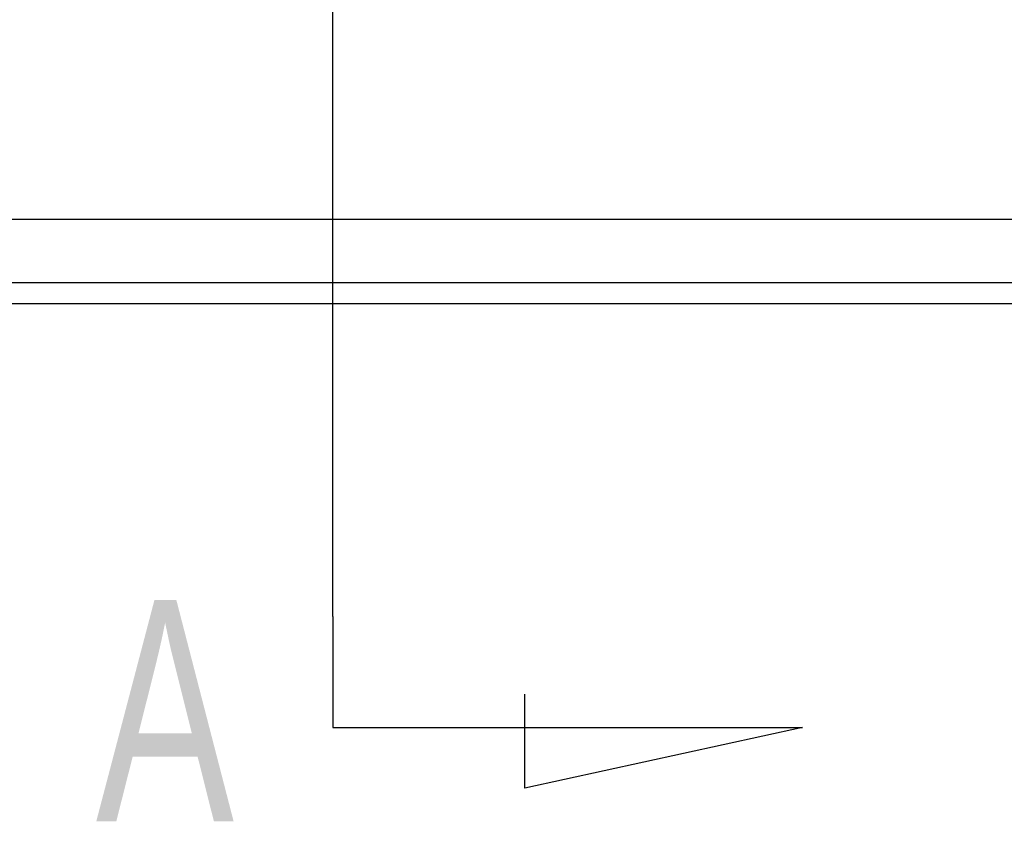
# Model space of a CAD drawing. Header units: millimetres. Extents: x -386 to 3135, y -1989 to 860.
# Tile 235 of 256: x -69 to -46, y -643 to -624. Entities that reach past the tile are written whole.
import ezdxf
from ezdxf.lldxf.tags import DXFTag

# ---------------------------------------------------------------- set-up
doc = ezdxf.new("R2010")
doc.units = ezdxf.units.MM
doc.layers.get('0').update_dxf_attribs({"linetype": 'CONTINUOUS'})
doc.styles.add('CHN', font='txt')
tags = doc.linetypes.add('DASHED', pattern=[25.72, 12.86, -12.86]).pattern_tags.tags
tags[6:7] = [DXFTag(74, 4), DXFTag(75, 0), DXFTag(340, '0'), DXFTag(46, 0.0), DXFTag(50, 0.0), DXFTag(44, 0.0), DXFTag(45, 0.0)]
tags[4:5] = [DXFTag(74, 4), DXFTag(75, 0), DXFTag(340, '0'), DXFTag(46, 0.0), DXFTag(50, 0.0), DXFTag(44, 0.0), DXFTag(45, 0.0)]

msp = doc.modelspace()

# ---------------------------------------------------------------- linework, layer by layer
for p, q in [((-61.83, -638.175), (-61.83, -571.7)), ((-61.83, -638.175), (-61.83, -640.811)), ((-57.269, -642.245), (-57.269, -640.015)), ((-61.83, -640.811), (-50.682, -640.811)), ((-50.682, -640.811), (-57.269, -642.245))]:
    msp.add_line(p, q)
at = {"linetype": 'Continuous'}
for p, q in [((108.811, -628.755), (-146.894, -628.756)), ((108.329, -630.755), (-146.894, -630.756))]:
    msp.add_line(p, q, dxfattribs=at)
at = {"linetype": 'DASHED'}
msp.add_line((108.45, -630.255), (-146.894, -630.256), dxfattribs=at)

# ---------------------------------------------------------------- texts
at = {"style": 'CHN', "width": 0.7}
msp.add_text('A', height=5.25, dxfattribs=at).set_placement((-67.451, -643.034))

doc.saveas('drawing.dxf')
